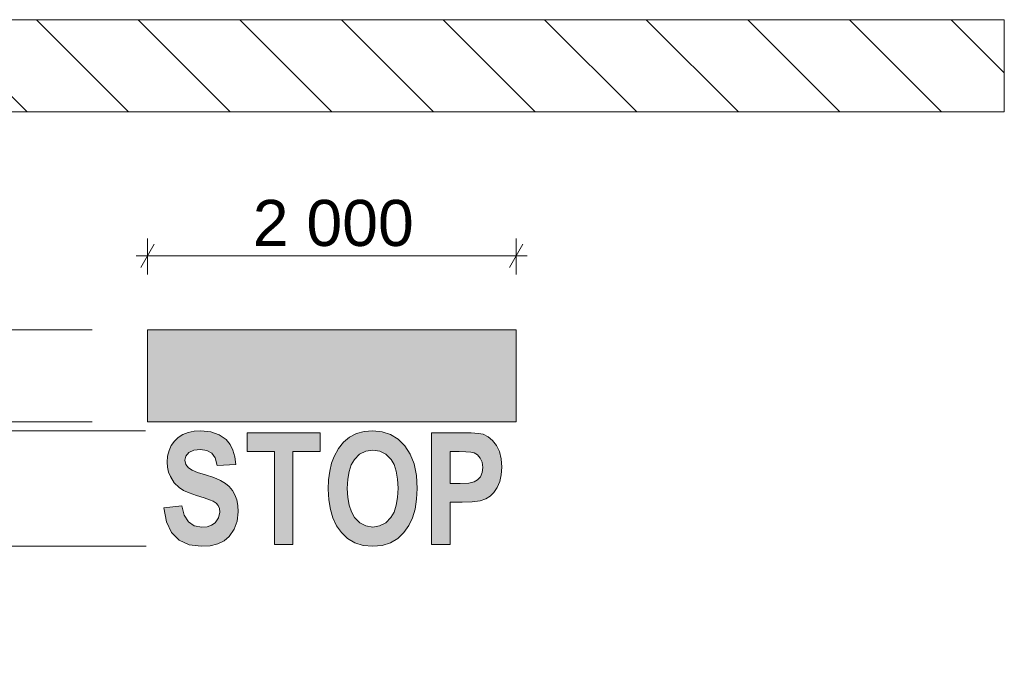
# Model space of a CAD drawing. Header units: metres. Extents: x -1013 to 1493500, y -5789517 to 1032.
# Tile 3 of 66: x 1492335.97 to 1492341.31, y -5789508.66 to -5789505.19. Entities that reach past the tile are written whole.
import ezdxf

# ---------------------------------------------------------------- set-up
doc = ezdxf.new("R2010")
doc.units = ezdxf.units.M
doc.header["$MEASUREMENT"] = 0
doc.layers.add('710-L Legendy opisy', color=7, linetype='Continuous')
for name, color, linetype, lineweight in [('710-L Legendy opisy1', 7, 'Continuous', 13), ('710-L Legendy opisy253', 2, 'Continuous', 13), ('710-L Legendy opisy95', 252, 'Continuous', 13)]:
    doc.layers.add(name, color=color, linetype=linetype, lineweight=lineweight)
doc.styles.add('STYL_AUTOMATYCZNY_2', font='Arial.ttf')
doc.dimstyles.new('STYL_AUTOMATYCZNY__7', dxfattribs={"dimtxt": 0.25, "dimasz": 0.095, "dimexe": 0.18, "dimexo": 0.3, "dimgap": 0, "dimtad": 1, "dimtih": 1, "dimtoh": 1, "dimdec": 0, "dimlfac": 1000, "dimzin": 0, "dimdsep": 46, "dimtxsty": 'STYL_AUTOMATYCZNY_2', "dimblk": 'ARROWHEAD_2', "dimblk1": 'ARROWHEAD_2', "dimblk2": 'ARROWHEAD_2', "dimcen": 0.09, "dimclrd": 7, "dimclre": 7, "dimclrt": 7, "dimadec": 0, "dimazin": 0, "dimtfac": 1, "dimtdec": 4, "dimtmove": 0, "dimatfit": 3, "dimfxl": 1, "dimtolj": 1, "dimtzin": 0, "dimarcsym": 0})
doc.dimstyles.new('STYL_AUTOMATYCZNY__8', dxfattribs={"dimtxt": 0.25, "dimasz": 0.095, "dimexe": 0.18, "dimexo": 0.3, "dimgap": 0, "dimtad": 1, "dimdec": 0, "dimlfac": 1000, "dimzin": 0, "dimdsep": 46, "dimtxsty": 'STYL_AUTOMATYCZNY_2', "dimblk": 'ARROWHEAD_2', "dimblk1": 'ARROWHEAD_2', "dimblk2": 'ARROWHEAD_2', "dimcen": 0.09, "dimclrd": 7, "dimclre": 7, "dimclrt": 7, "dimadec": 0, "dimazin": 0, "dimtfac": 1, "dimtdec": 4, "dimtmove": 0, "dimatfit": 3, "dimfxl": 1, "dimtolj": 1, "dimtzin": 0, "dimarcsym": 0})

# ---------------------------------------------------------------- blocks, each defined once
blk = doc.blocks.new('*D88', base_point=(1492297.7353, -5789497.5))
at = {"layer": '710-L Legendy opisy1', "color": 7, "linetype": 'Continuous', "lineweight": 13, "transparency": 16777216}
for p, q in [((1492335.7948, -5789507.3884), (1492335.9198, -5789507.4605)), ((1492336.6489, -5789507.4245), (1492335.7635, -5789507.4245)), ((1492335.8573, -5789508.0515), (1492335.8573, -5789507.4245)), ((1492336.6513, -5789508.0515), (1492335.7635, -5789508.0515)), ((1492335.7948, -5789508.0154), (1492335.9198, -5789508.0876)), ((1492335.8573, -5789508.1126), (1492335.8573, -5789508.0515))]:
    blk.add_line(p, q, dxfattribs=at)
at = {"layer": '710-L Legendy opisy1', "color": 7, "lineweight": 13, "transparency": 16777216, "char_height": 0.25, "attachment_point": 7, "rotation": 90, "style": 'STYL_AUTOMATYCZNY_2'}
for s, insert in [('\\A1;{\\pql;\\fArial|b0|i0|c238|p0;\\W1.000000;48}', (1492335.8073, -5789507.8419)), ('\\A1;{\\pql;\\fArial|b0|i0|c238|p0;\\W1.000000;627}', (1492335.8073, -5789508.6596))]:
    blk.add_mtext(s, dxfattribs=dict(at, insert=insert))
blk = doc.blocks.new('ARROWHEAD_2')
at = {"color": 0, "linetype": 'Continuous', "lineweight": 0}
for p, q in [((-0.378, -0.655), (0.378, 0.655)), ((0, 0), (-1, 0))]:
    blk.add_line(p, q, dxfattribs=at)
blk = doc.blocks.new('*D89', base_point=(1492297.7353, -5789497.5))
at = {"layer": '710-L Legendy opisy1', "color": 7, "linetype": 'Continuous', "lineweight": 13, "transparency": 16777216}
for p, q in [((1492335.7948, -5789507.3406), (1492335.9198, -5789507.4128)), ((1492336.3597, -5789507.3767), (1492335.7635, -5789507.3767)), ((1492335.7948, -5789507.3884), (1492335.9198, -5789507.4605)), ((1492335.8573, -5789507.4245), (1492335.8573, -5789507.3767)), ((1492336.6489, -5789507.4245), (1492335.7635, -5789507.4245))]:
    blk.add_line(p, q, dxfattribs=at)
blk = doc.blocks.new('*D90', base_point=(1492297.7353, -5789497.5))
at = {"layer": '710-L Legendy opisy1', "color": 7, "linetype": 'Continuous', "lineweight": 13, "transparency": 16777216}
for p, q in [((1492335.8573, -5789506.8767), (1492335.8573, -5789506.8155)), ((1492336.3597, -5789506.8767), (1492335.7635, -5789506.8767)), ((1492335.9198, -5789506.9128), (1492335.7948, -5789506.8406)), ((1492335.8573, -5789507.3767), (1492335.8573, -5789506.8767)), ((1492335.7948, -5789507.3406), (1492335.9198, -5789507.4128)), ((1492336.3597, -5789507.3767), (1492335.7635, -5789507.3767))]:
    blk.add_line(p, q, dxfattribs=at)
at = {"layer": '710-L Legendy opisy1', "color": 7, "lineweight": 13, "transparency": 16777216, "insert": (1492335.8073, -5789506.8405), "char_height": 0.25, "attachment_point": 7, "rotation": 90, "style": 'STYL_AUTOMATYCZNY_2'}
blk.add_mtext('\\A1;{\\pql;\\fArial|b0|i0|c238|p0;\\W1.000000;500}', dxfattribs=at)
blk = doc.blocks.new('*D91', base_point=(1492297.7353, -5789497.5))
at = {"layer": '710-L Legendy opisy1', "color": 7, "linetype": 'Continuous', "lineweight": 13, "transparency": 16777216}
for p, q in [((1492336.6597, -5789506.5767), (1492336.6597, -5789506.3808)), ((1492338.6597, -5789506.5767), (1492338.6597, -5789506.3808)), ((1492336.6958, -5789506.4121), (1492336.6236, -5789506.5371)), ((1492338.6236, -5789506.5371), (1492338.6958, -5789506.4121)), ((1492336.5986, -5789506.4746), (1492336.6597, -5789506.4746)), ((1492336.6597, -5789506.4746), (1492338.6597, -5789506.4746)), ((1492338.6597, -5789506.4746), (1492338.7208, -5789506.4746))]:
    blk.add_line(p, q, dxfattribs=at)
at = {"layer": '710-L Legendy opisy1', "color": 7, "lineweight": 13, "transparency": 16777216, "insert": (1492337.2307, -5789506.4246), "char_height": 0.25, "attachment_point": 7, "style": 'STYL_AUTOMATYCZNY_2'}
blk.add_mtext('\\A1;{\\pql;\\fArial|b0|i0|c238|p0;\\W1.000000;2\xa0000}', dxfattribs=at)

msp = doc.modelspace()

# ---------------------------------------------------------------- hatches: boundary and pattern name
at = {"layer": '710-L Legendy opisy253', "linetype": 'Continuous', "lineweight": 13}
for points in [[(1492338.6597, -5789506.8767), (1492338.6597, -5789507.3767), (1492336.6597, -5789507.3767), (1492336.6597, -5789506.8767)], [(1492336.9464, -5789507.5258), (1492336.9823, -5789507.5306), (1492337.0088, -5789507.5452), (1492337.0269, -5789507.572), (1492337.0374, -5789507.6135), (1492337.1379, -5789507.6081), (1492337.1335, -5789507.5664), (1492337.1234, -5789507.5298), (1492337.1075, -5789507.4984), (1492337.0858, -5789507.472), (1492337.0487, -5789507.4456), (1492337.003, -5789507.4297), (1492336.9489, -5789507.4245), (1492336.912, -5789507.4267), (1492336.8794, -5789507.4335), (1492336.8508, -5789507.4447), (1492336.8263, -5789507.4604), (1492336.8055, -5789507.4803), (1492336.7886, -5789507.5046), (1492336.7761, -5789507.5322), (1492336.7685, -5789507.5619), (1492336.766, -5789507.5939), (1492336.768, -5789507.6217), (1492336.7739, -5789507.6482), (1492336.7836, -5789507.6734), (1492336.8042, -5789507.7069), (1492336.831, -5789507.7332), (1492336.8546, -5789507.7479), (1492336.8859, -5789507.762), (1492336.9249, -5789507.7753), (1492336.9667, -5789507.7885), (1492336.9967, -5789507.7989), (1492337.015, -5789507.8065), (1492337.0313, -5789507.8171), (1492337.0427, -5789507.8302), (1492337.0496, -5789507.8463), (1492337.0518, -5789507.8654), (1492337.0453, -5789507.8977), (1492337.0258, -5789507.9243), (1492337.0063, -5789507.9375), (1492336.9824, -5789507.9454), (1492336.9542, -5789507.9481), (1492336.913, -5789507.9408), (1492336.8812, -5789507.919), (1492336.8588, -5789507.8827), (1492336.8459, -5789507.8319), (1492336.7478, -5789507.8434), (1492336.7626, -5789507.9183), (1492336.7903, -5789507.9766), (1492336.831, -5789508.0182), (1492336.8847, -5789508.0432), (1492336.9513, -5789508.0515), (1492336.9996, -5789508.0481), (1492337.041, -5789508.038), (1492337.0756, -5789508.0212), (1492337.1033, -5789507.9977), (1492337.1303, -5789507.9591), (1492337.1465, -5789507.9148), (1492337.1519, -5789507.865), (1492337.15, -5789507.8304), (1492337.144, -5789507.7995), (1492337.1342, -5789507.7721), (1492337.1205, -5789507.7482), (1492337.1034, -5789507.7274), (1492337.0827, -5789507.7097), (1492337.0556, -5789507.6938), (1492337.0191, -5789507.6784), (1492336.9733, -5789507.6636), (1492336.9314, -5789507.6504), (1492336.9009, -5789507.638), (1492336.8819, -5789507.6264), (1492336.867, -5789507.6075), (1492336.862, -5789507.5848), (1492336.8675, -5789507.5617), (1492336.8839, -5789507.5427), (1492336.9105, -5789507.53)], [(1492337.5957, -5789507.4348), (1492337.2007, -5789507.4348), (1492337.2007, -5789507.5374), (1492337.3484, -5789507.5374), (1492337.3484, -5789508.0411), (1492337.4485, -5789508.0411), (1492337.4485, -5789507.5374), (1492337.5957, -5789507.5374)]]:
    msp.add_hatch(color=2, dxfattribs=at).paths.add_polyline_path(points)
h = msp.add_hatch(color=2, dxfattribs=at)
h.paths.add_polyline_path([(1492337.7562, -5789507.4588), (1492337.7239, -5789507.4856), (1492337.696, -5789507.5205), (1492337.6725, -5789507.5632), (1492337.6584, -5789507.6007), (1492337.6484, -5789507.6429), (1492337.6424, -5789507.6899), (1492337.6404, -5789507.7417), (1492337.6432, -5789507.7989), (1492337.6518, -5789507.8509), (1492337.666, -5789507.8979), (1492337.6859, -5789507.9398), (1492337.7115, -5789507.9766), (1492337.7456, -5789508.0094), (1492337.7854, -5789508.0328), (1492337.8308, -5789508.0468), (1492337.8819, -5789508.0515), (1492337.9327, -5789508.0467), (1492337.9779, -5789508.0326), (1492338.0175, -5789508.0089), (1492338.0515, -5789507.9758), (1492338.0771, -5789507.9389), (1492338.097, -5789507.8966), (1492338.1113, -5789507.8491), (1492338.1198, -5789507.7962), (1492338.1227, -5789507.738), (1492338.1185, -5789507.667), (1492338.1059, -5789507.6047), (1492338.0849, -5789507.551), (1492338.0554, -5789507.5059), (1492338.0194, -5789507.4703), (1492337.9784, -5789507.4448), (1492337.9324, -5789507.4295), (1492337.8815, -5789507.4245), (1492337.8349, -5789507.4283), (1492337.7931, -5789507.4397)])
h.paths.add_polyline_path([(1492337.8105, -5789507.5517), (1492337.7823, -5789507.58), (1492337.7655, -5789507.6089), (1492337.7534, -5789507.6448), (1492337.7462, -5789507.6877), (1492337.7438, -5789507.7376), (1492337.7463, -5789507.7866), (1492337.7537, -5789507.8291), (1492337.7662, -5789507.8651), (1492337.7836, -5789507.8945), (1492337.8122, -5789507.9236), (1492337.8451, -5789507.941), (1492337.8821, -5789507.9468), (1492337.9194, -5789507.9411), (1492337.9521, -5789507.9238), (1492337.9803, -5789507.8949), (1492337.9974, -5789507.8655), (1492338.0095, -5789507.8291), (1492338.0168, -5789507.7858), (1492338.0193, -5789507.7355), (1492338.0169, -5789507.6862), (1492338.0098, -5789507.6438), (1492337.9979, -5789507.6082), (1492337.9814, -5789507.5796), (1492337.9535, -5789507.5515), (1492337.9204, -5789507.5347), (1492337.8821, -5789507.5291), (1492337.8438, -5789507.5347)], flags=0)
h = msp.add_hatch(color=2, dxfattribs=at)
h.paths.add_polyline_path([(1492338.3625, -5789507.4348), (1492338.2012, -5789507.4348), (1492338.2012, -5789508.0411), (1492338.3013, -5789508.0411), (1492338.3013, -5789507.8124), (1492338.3671, -5789507.8124), (1492338.4218, -5789507.8104), (1492338.4645, -5789507.8044), (1492338.4953, -5789507.7944), (1492338.5188, -5789507.7795), (1492338.5394, -5789507.7587), (1492338.5574, -5789507.732), (1492338.5711, -5789507.7), (1492338.5794, -5789507.6632), (1492338.5822, -5789507.6217), (1492338.579, -5789507.5764), (1492338.5694, -5789507.537), (1492338.5534, -5789507.5035), (1492338.5325, -5789507.4764), (1492338.5082, -5789507.4564), (1492338.4804, -5789507.4435), (1492338.455, -5789507.4387), (1492338.4157, -5789507.4358)])
h.paths.add_polyline_path([(1492338.4149, -5789507.5405), (1492338.3874, -5789507.5382), (1492338.3503, -5789507.5374), (1492338.3013, -5789507.5374), (1492338.3013, -5789507.7098), (1492338.3569, -5789507.7098), (1492338.4039, -5789507.7079), (1492338.433, -5789507.702), (1492338.4513, -5789507.6909), (1492338.4659, -5789507.6736), (1492338.4756, -5789507.6507), (1492338.4788, -5789507.6232), (1492338.4755, -5789507.5953), (1492338.4655, -5789507.5722), (1492338.4507, -5789507.5549), (1492338.4328, -5789507.5444)], flags=0)
at = {"layer": '710-L Legendy opisy95', "linetype": 'Continuous', "lineweight": 13}
h = msp.add_hatch(dxfattribs=at)
h.set_pattern_fill('CEGŁA_ZWYKŁA_0002', color=252, style=0, pattern_type=2)
h.set_pattern_definition([(135, (1492337.6597, -5789505.6926), (0.27577, 0.27577), [])])
h.paths.add_polyline_path([(1492334.0097, -5789505.1926), (1492334.0097, -5789505.6926), (1492341.3097, -5789505.6926), (1492341.3097, -5789505.1926)])

# ---------------------------------------------------------------- linework, layer by layer
at = {"layer": '710-L Legendy opisy1', "color": 7, "linetype": 'Continuous', "lineweight": 13, "flags": 128}
for points in [[(1492334.0097, -5789505.1926), (1492334.0097, -5789505.6926), (1492341.3097, -5789505.6926), (1492341.3097, -5789505.1926)], [(1492338.6597, -5789506.8767), (1492338.6597, -5789507.3767), (1492336.6597, -5789507.3767), (1492336.6597, -5789506.8767)], [(1492336.9464, -5789507.5258), (1492336.9823, -5789507.5306), (1492337.0088, -5789507.5452), (1492337.0269, -5789507.572), (1492337.0374, -5789507.6135), (1492337.1379, -5789507.6081), (1492337.1335, -5789507.5664), (1492337.1234, -5789507.5298), (1492337.1075, -5789507.4984), (1492337.0858, -5789507.472), (1492337.0487, -5789507.4456), (1492337.003, -5789507.4297), (1492336.9489, -5789507.4245), (1492336.912, -5789507.4267), (1492336.8794, -5789507.4335), (1492336.8508, -5789507.4447), (1492336.8263, -5789507.4604), (1492336.8055, -5789507.4803), (1492336.7886, -5789507.5046), (1492336.7761, -5789507.5322), (1492336.7685, -5789507.5619), (1492336.766, -5789507.5939), (1492336.768, -5789507.6217), (1492336.7739, -5789507.6482), (1492336.7836, -5789507.6734), (1492336.8042, -5789507.7069), (1492336.831, -5789507.7332), (1492336.8546, -5789507.7479), (1492336.8859, -5789507.762), (1492336.9249, -5789507.7753), (1492336.9667, -5789507.7885), (1492336.9967, -5789507.7989), (1492337.015, -5789507.8065), (1492337.0313, -5789507.8171), (1492337.0427, -5789507.8302), (1492337.0496, -5789507.8463), (1492337.0518, -5789507.8654), (1492337.0453, -5789507.8977), (1492337.0258, -5789507.9243), (1492337.0063, -5789507.9375), (1492336.9824, -5789507.9454), (1492336.9542, -5789507.9481), (1492336.913, -5789507.9408), (1492336.8812, -5789507.919), (1492336.8588, -5789507.8827), (1492336.8459, -5789507.8319), (1492336.7478, -5789507.8434), (1492336.7626, -5789507.9183), (1492336.7903, -5789507.9766), (1492336.831, -5789508.0182), (1492336.8847, -5789508.0432), (1492336.9513, -5789508.0515), (1492336.9996, -5789508.0481), (1492337.041, -5789508.038), (1492337.0756, -5789508.0212), (1492337.1033, -5789507.9977), (1492337.1303, -5789507.9591), (1492337.1465, -5789507.9148), (1492337.1519, -5789507.865), (1492337.15, -5789507.8304), (1492337.144, -5789507.7995), (1492337.1342, -5789507.7721), (1492337.1205, -5789507.7482), (1492337.1034, -5789507.7274), (1492337.0827, -5789507.7097), (1492337.0556, -5789507.6938), (1492337.0191, -5789507.6784), (1492336.9733, -5789507.6636), (1492336.9314, -5789507.6504), (1492336.9009, -5789507.638), (1492336.8819, -5789507.6264), (1492336.867, -5789507.6075), (1492336.862, -5789507.5848), (1492336.8675, -5789507.5617), (1492336.8839, -5789507.5427), (1492336.9105, -5789507.53)], [(1492337.5957, -5789507.4348), (1492337.2007, -5789507.4348), (1492337.2007, -5789507.5374), (1492337.3484, -5789507.5374), (1492337.3484, -5789508.0411), (1492337.4485, -5789508.0411), (1492337.4485, -5789507.5374), (1492337.5957, -5789507.5374)], [(1492337.7562, -5789507.4588), (1492337.7239, -5789507.4856), (1492337.696, -5789507.5205), (1492337.6725, -5789507.5632), (1492337.6584, -5789507.6007), (1492337.6484, -5789507.6429), (1492337.6424, -5789507.6899), (1492337.6404, -5789507.7417), (1492337.6432, -5789507.7989), (1492337.6518, -5789507.8509), (1492337.666, -5789507.8979), (1492337.6859, -5789507.9398), (1492337.7115, -5789507.9766), (1492337.7456, -5789508.0094), (1492337.7854, -5789508.0328), (1492337.8308, -5789508.0468), (1492337.8819, -5789508.0515), (1492337.9327, -5789508.0467), (1492337.9779, -5789508.0326), (1492338.0175, -5789508.0089), (1492338.0515, -5789507.9758), (1492338.0771, -5789507.9389), (1492338.097, -5789507.8966), (1492338.1113, -5789507.8491), (1492338.1198, -5789507.7962), (1492338.1227, -5789507.738), (1492338.1185, -5789507.667), (1492338.1059, -5789507.6047), (1492338.0849, -5789507.551), (1492338.0554, -5789507.5059), (1492338.0194, -5789507.4703), (1492337.9784, -5789507.4448), (1492337.9324, -5789507.4295), (1492337.8815, -5789507.4245), (1492337.8349, -5789507.4283), (1492337.7931, -5789507.4397)], [(1492337.666, -5789507.8979), (1492337.6518, -5789507.8509), (1492337.6432, -5789507.7989), (1492337.6404, -5789507.7417), (1492337.6424, -5789507.6899), (1492337.6484, -5789507.6429), (1492337.6584, -5789507.6007), (1492337.6725, -5789507.5632), (1492337.696, -5789507.5205), (1492337.7239, -5789507.4856), (1492337.7562, -5789507.4588), (1492337.7931, -5789507.4397), (1492337.8349, -5789507.4283), (1492337.8815, -5789507.4245), (1492337.9324, -5789507.4295), (1492337.9784, -5789507.4448), (1492338.0194, -5789507.4703), (1492338.0554, -5789507.5059), (1492338.0849, -5789507.551), (1492338.1059, -5789507.6047), (1492338.1185, -5789507.667), (1492338.1227, -5789507.738), (1492338.1198, -5789507.7962), (1492338.1113, -5789507.8491), (1492338.097, -5789507.8966), (1492338.0771, -5789507.9389), (1492338.0515, -5789507.9758), (1492338.0175, -5789508.0089), (1492337.9779, -5789508.0326), (1492337.9327, -5789508.0467), (1492337.8819, -5789508.0515), (1492337.8308, -5789508.0468), (1492337.7854, -5789508.0328), (1492337.7456, -5789508.0094), (1492337.7115, -5789507.9766), (1492337.6859, -5789507.9398)], [(1492338.3625, -5789507.4348), (1492338.2012, -5789507.4348), (1492338.2012, -5789508.0411), (1492338.3013, -5789508.0411), (1492338.3013, -5789507.8124), (1492338.3671, -5789507.8124), (1492338.4218, -5789507.8104), (1492338.4645, -5789507.8044), (1492338.4953, -5789507.7944), (1492338.5188, -5789507.7795), (1492338.5394, -5789507.7587), (1492338.5574, -5789507.732), (1492338.5711, -5789507.7), (1492338.5794, -5789507.6632), (1492338.5822, -5789507.6217), (1492338.579, -5789507.5764), (1492338.5694, -5789507.537), (1492338.5534, -5789507.5035), (1492338.5325, -5789507.4764), (1492338.5082, -5789507.4564), (1492338.4804, -5789507.4435), (1492338.455, -5789507.4387), (1492338.4157, -5789507.4358)], [(1492337.8105, -5789507.5517), (1492337.7823, -5789507.58), (1492337.7655, -5789507.6089), (1492337.7534, -5789507.6448), (1492337.7462, -5789507.6877), (1492337.7438, -5789507.7376), (1492337.7463, -5789507.7866), (1492337.7537, -5789507.8291), (1492337.7662, -5789507.8651), (1492337.7836, -5789507.8945), (1492337.8122, -5789507.9236), (1492337.8451, -5789507.941), (1492337.8821, -5789507.9468), (1492337.9194, -5789507.9411), (1492337.9521, -5789507.9238), (1492337.9803, -5789507.8949), (1492337.9974, -5789507.8655), (1492338.0095, -5789507.8291), (1492338.0168, -5789507.7858), (1492338.0193, -5789507.7355), (1492338.0169, -5789507.6862), (1492338.0098, -5789507.6438), (1492337.9979, -5789507.6082), (1492337.9814, -5789507.5796), (1492337.9535, -5789507.5515), (1492337.9204, -5789507.5347), (1492337.8821, -5789507.5291), (1492337.8438, -5789507.5347)], [(1492337.7438, -5789507.7376), (1492337.7463, -5789507.7866), (1492337.7537, -5789507.8291), (1492337.7662, -5789507.8651), (1492337.7836, -5789507.8945), (1492337.8122, -5789507.9236), (1492337.8451, -5789507.941), (1492337.8821, -5789507.9468), (1492337.9194, -5789507.9411), (1492337.9521, -5789507.9238), (1492337.9803, -5789507.8949), (1492337.9974, -5789507.8655), (1492338.0095, -5789507.8291), (1492338.0168, -5789507.7858), (1492338.0193, -5789507.7355), (1492338.0169, -5789507.6862), (1492338.0098, -5789507.6438), (1492337.9979, -5789507.6082), (1492337.9814, -5789507.5796), (1492337.9535, -5789507.5515), (1492337.9204, -5789507.5347), (1492337.8821, -5789507.5291), (1492337.8438, -5789507.5347), (1492337.8105, -5789507.5517), (1492337.7823, -5789507.58), (1492337.7655, -5789507.6089), (1492337.7534, -5789507.6448), (1492337.7462, -5789507.6877)], [(1492338.4149, -5789507.5405), (1492338.3874, -5789507.5382), (1492338.3503, -5789507.5374), (1492338.3013, -5789507.5374), (1492338.3013, -5789507.7098), (1492338.3569, -5789507.7098), (1492338.4039, -5789507.7079), (1492338.433, -5789507.702), (1492338.4513, -5789507.6909), (1492338.4659, -5789507.6736), (1492338.4756, -5789507.6507), (1492338.4788, -5789507.6232), (1492338.4755, -5789507.5953), (1492338.4655, -5789507.5722), (1492338.4507, -5789507.5549), (1492338.4328, -5789507.5444)]]:
    msp.add_lwpolyline(points, close=True, dxfattribs=at)
for points in [[(1492336.8459, -5789507.8319), (1492336.8588, -5789507.8827), (1492336.8812, -5789507.919), (1492336.913, -5789507.9408), (1492336.9542, -5789507.9481), (1492336.9824, -5789507.9454), (1492337.0063, -5789507.9375), (1492337.0258, -5789507.9243), (1492337.0453, -5789507.8977), (1492337.0518, -5789507.8654), (1492337.0496, -5789507.8463), (1492337.0427, -5789507.8302), (1492337.0313, -5789507.8171), (1492337.015, -5789507.8065), (1492336.9967, -5789507.7989), (1492336.9667, -5789507.7885), (1492336.9249, -5789507.7753), (1492336.8859, -5789507.762), (1492336.8546, -5789507.7479), (1492336.831, -5789507.7332), (1492336.8042, -5789507.7069), (1492336.7836, -5789507.6734), (1492336.7739, -5789507.6482), (1492336.768, -5789507.6217), (1492336.766, -5789507.5939), (1492336.7685, -5789507.5619), (1492336.7761, -5789507.5322), (1492336.7886, -5789507.5046), (1492336.8055, -5789507.4803), (1492336.8263, -5789507.4604), (1492336.8508, -5789507.4447), (1492336.8794, -5789507.4335), (1492336.912, -5789507.4267), (1492336.9489, -5789507.4245), (1492337.003, -5789507.4297), (1492337.0487, -5789507.4456), (1492337.0858, -5789507.472), (1492337.1075, -5789507.4984), (1492337.1234, -5789507.5298), (1492337.1335, -5789507.5664), (1492337.1379, -5789507.6081)], [(1492337.2007, -5789507.5374), (1492337.2007, -5789507.4348)], [(1492337.2007, -5789507.4348), (1492337.5957, -5789507.4348)], [(1492337.5957, -5789507.4348), (1492337.5957, -5789507.5374)], [(1492338.2012, -5789508.0411), (1492338.2012, -5789507.4348)], [(1492338.2012, -5789507.4348), (1492338.3625, -5789507.4348), (1492338.4157, -5789507.4358), (1492338.455, -5789507.4387), (1492338.4804, -5789507.4435), (1492338.5082, -5789507.4564), (1492338.5325, -5789507.4764), (1492338.5534, -5789507.5035), (1492338.5694, -5789507.537), (1492338.579, -5789507.5764), (1492338.5822, -5789507.6217), (1492338.5794, -5789507.6632), (1492338.5711, -5789507.7), (1492338.5574, -5789507.732), (1492338.5394, -5789507.7587), (1492338.5188, -5789507.7795), (1492338.4953, -5789507.7944), (1492338.4645, -5789507.8044), (1492338.4218, -5789507.8104), (1492338.3671, -5789507.8124), (1492338.3013, -5789507.8124)], [(1492337.0088, -5789507.5452), (1492336.9823, -5789507.5306), (1492336.9464, -5789507.5258), (1492336.9105, -5789507.53), (1492336.8839, -5789507.5427), (1492336.8675, -5789507.5617)], [(1492336.8675, -5789507.5617), (1492336.862, -5789507.5848)], [(1492337.0374, -5789507.6135), (1492337.0269, -5789507.572), (1492337.0088, -5789507.5452)], [(1492337.3484, -5789507.5374), (1492337.2007, -5789507.5374)], [(1492337.3484, -5789508.0411), (1492337.3484, -5789507.5374)], [(1492337.4485, -5789507.5374), (1492337.4485, -5789508.0411)], [(1492337.5957, -5789507.5374), (1492337.4485, -5789507.5374)], [(1492338.3013, -5789507.7098), (1492338.3569, -5789507.7098), (1492338.4039, -5789507.7079), (1492338.433, -5789507.702), (1492338.4513, -5789507.6909), (1492338.4659, -5789507.6736), (1492338.4756, -5789507.6507), (1492338.4788, -5789507.6232), (1492338.4755, -5789507.5953), (1492338.4655, -5789507.5722), (1492338.4507, -5789507.5549), (1492338.4328, -5789507.5444), (1492338.4149, -5789507.5405), (1492338.3874, -5789507.5382), (1492338.3503, -5789507.5374), (1492338.3013, -5789507.5374)], [(1492338.3013, -5789507.5374), (1492338.3013, -5789507.7098)], [(1492336.867, -5789507.6075), (1492336.8819, -5789507.6264), (1492336.9009, -5789507.638), (1492336.9314, -5789507.6504), (1492336.9733, -5789507.6636), (1492337.0191, -5789507.6784), (1492337.0556, -5789507.6938), (1492337.0827, -5789507.7097), (1492337.1034, -5789507.7274), (1492337.1205, -5789507.7482), (1492337.1342, -5789507.7721), (1492337.144, -5789507.7995), (1492337.15, -5789507.8304), (1492337.1519, -5789507.865), (1492337.1465, -5789507.9148), (1492337.1303, -5789507.9591), (1492337.1033, -5789507.9977), (1492337.0756, -5789508.0212), (1492337.041, -5789508.038), (1492336.9996, -5789508.0481), (1492336.9513, -5789508.0515), (1492336.8847, -5789508.0432), (1492336.831, -5789508.0182), (1492336.7903, -5789507.9766), (1492336.7626, -5789507.9183), (1492336.7478, -5789507.8434)], [(1492336.862, -5789507.5848), (1492336.867, -5789507.6075)], [(1492337.1379, -5789507.6081), (1492337.0374, -5789507.6135)], [(1492336.7478, -5789507.8434), (1492336.8459, -5789507.8319)], [(1492338.3013, -5789507.8124), (1492338.3013, -5789508.0411)], [(1492337.4485, -5789508.0411), (1492337.3484, -5789508.0411)], [(1492338.3013, -5789508.0411), (1492338.2012, -5789508.0411)]]:
    msp.add_lwpolyline(points, dxfattribs=at)

# ---------------------------------------------------------------- dimensions: what is measured, and where the dimension line sits
at = {"layer": '710-L Legendy opisy', "color": 7, "linetype": 'Continuous', "lineweight": 13}
dim = msp.add_linear_dim(base=(1492338.6597, -5789506.4746), p1=(1492336.6597, -5789506.8767), p2=(1492338.6597, -5789506.8767), dimstyle='STYL_AUTOMATYCZNY__7', dxfattribs=at)
dim.commit()
dim.dimension.update_dxf_attribs({"geometry": '*D91', "text_midpoint": (1492337.6596, -5789506.2996), "dimtype": 160})
for base, p1, p2, picture, middle in [((1492335.8573, -5789506.8767), (1492336.6597, -5789507.3767), (1492336.6597, -5789506.8767), '*D90', (1492335.6823, -5789506.5552)), ((1492335.8573, -5789507.3767), (1492336.9489, -5789507.4245), (1492336.6597, -5789507.3767), '*D89', (1492335.6823, -5789507.6517)), ((1492335.8573, -5789507.4245), (1492336.9513, -5789508.0515), (1492336.9489, -5789507.4245), '*D88', (1492335.6823, -5789508.3743))]:
    dim = msp.add_linear_dim(base=base, p1=p1, p2=p2, angle=90, dimstyle='STYL_AUTOMATYCZNY__8', dxfattribs=at)
    dim.commit()
    dim.dimension.update_dxf_attribs({"geometry": picture, "text_midpoint": middle, "dimtype": 160, "text_rotation": 90})

doc.saveas('drawing.dxf')
